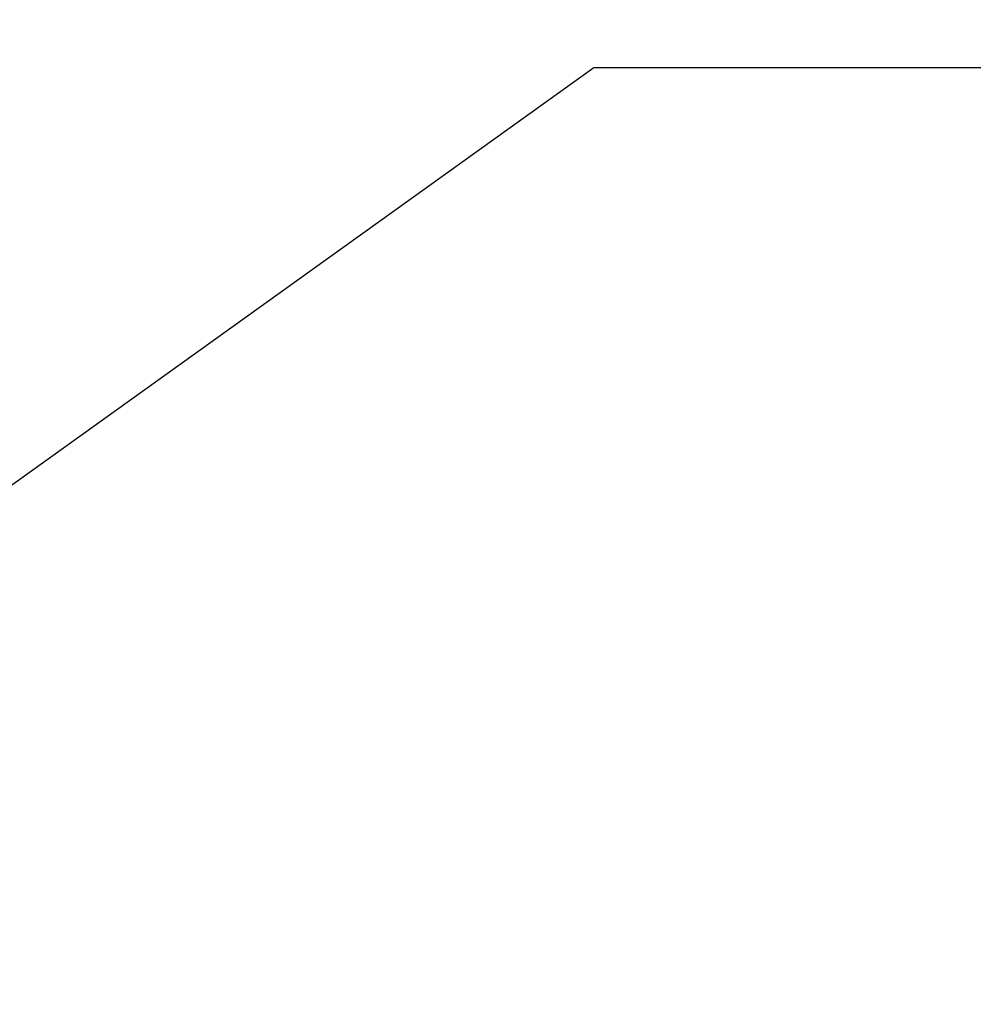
# Model space of a CAD drawing. Header units: metres. Extents: x 63115 to 703450, y -261936 to -53969.
# Tile 138 of 197: x 167690 to 168039, y -129386 to -129027. Entities that reach past the tile are written whole.
import ezdxf

# ---------------------------------------------------------------- set-up
doc = ezdxf.new("R2010")
doc.units = ezdxf.units.M
doc.layers.get('0').update_dxf_attribs({"true_color": 0x83b7c5})
doc.layers.add('_03-PROJECTION', color=1, linetype='Continuous')
doc.styles.add('NIOstandard', font='arial.ttf')
doc.dimstyles.new('NIO-5-KLEIN', dxfattribs={"dimtxt": 10, "dimasz": 1, "dimexe": 2, "dimexo": 5, "dimgap": 1, "dimtad": 1, "dimdec": 0, "dimzin": 0, "dimdsep": 46, "dimtxsty": 'NIOstandard', "dimblk1": 'MAATSTR', "dimblk2": 'MAATSTR', "dimsah": 1, "dimcen": 0, "dimdle": 1.5, "dimse1": 1, "dimse2": 1, "dimclrd": 7, "dimclre": 256, "dimclrt": 256, "dimazin": 0, "dimtfac": 1, "dimtdec": 0, "dimtofl": 0, "dimtmove": 1, "dimatfit": 2, "dimldrblk": 'MAATSTR', "dimfxl": 1, "dimtvp": 1, "dimtolj": 1, "dimtzin": 0, "dimarcsym": 0})

# ---------------------------------------------------------------- blocks, each defined once
blk = doc.blocks.new('MAATSTR')
at = {"linetype": 'Continuous'}
for p, q in [((0, 5), (0, -5)), ((-4.1667, 0), (4.1667, 0))]:
    blk.add_line(p, q, dxfattribs=at)
at = {"linetype": 'Continuous', "const_width": 1.5}
blk.add_lwpolyline([(-0.75, 0, 1), (0.75, 0, 1)], format="xyb", close=True, dxfattribs=at)

msp = doc.modelspace()

# ---------------------------------------------------------------- linework, layer by layer
at = {"layer": '_03-PROJECTION'}
msp.add_ellipse((160931.8, -130410.61), major_axis=(-6500, 0), ratio=0.638462, start_param=5.35272, end_param=10.194284, dxfattribs=at)

# ---------------------------------------------------------------- leaders
for points in [[(166312.33, -129123.7), (167900.03, -127973.2), (168112.48, -127973.2)], [(166680.29, -129918.94), (167900.03, -129044.3), (168112.48, -129044.3)]]:
    msp.add_leader(points, dimstyle='NIO-5-KLEIN', override={"dimasz": 100, "dimldrblk": 'Dot'}, dxfattribs=at)

doc.saveas('drawing.dxf')
